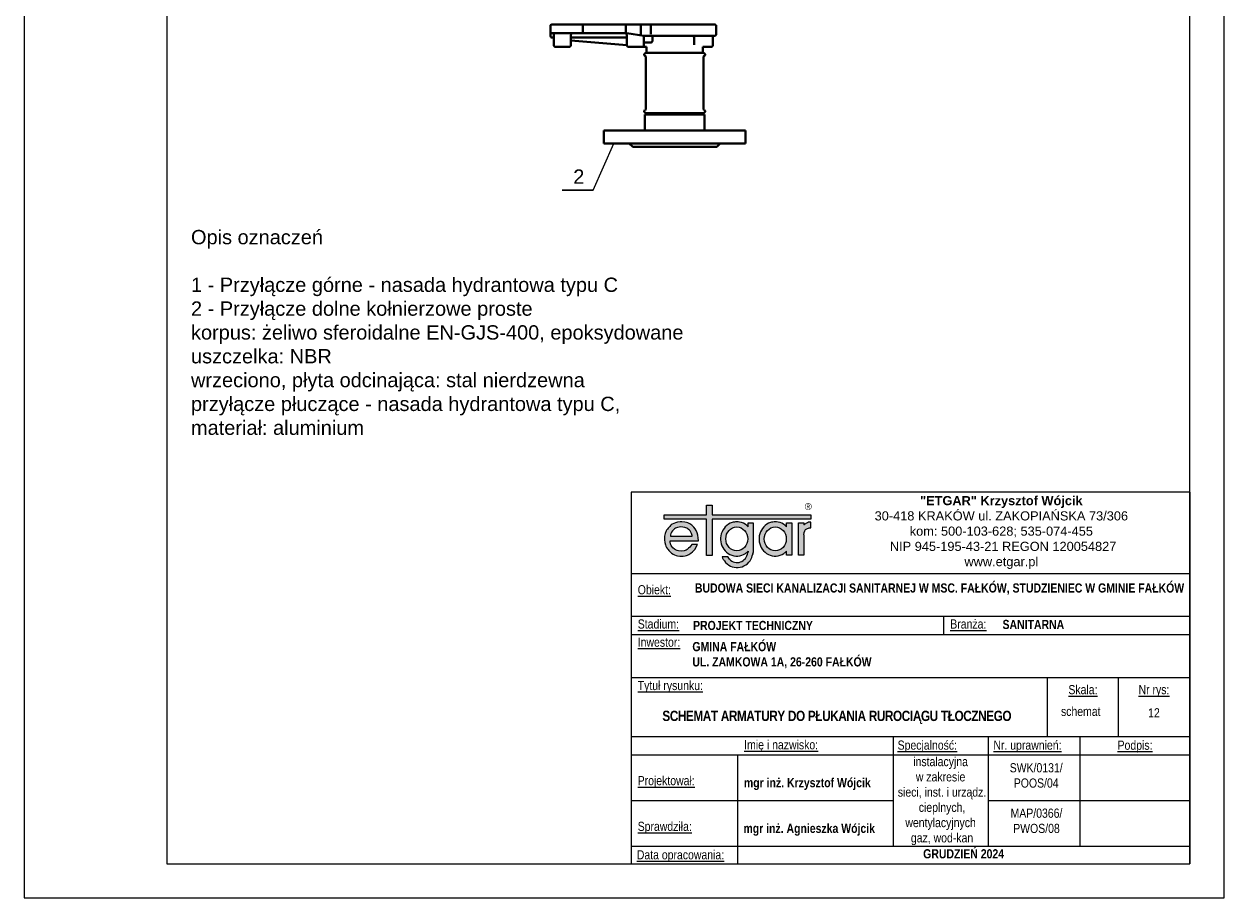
# Model space of a CAD drawing. Header units: millimetres. Extents: x 588 to 798, y 138 to 435.
# Tile 1 of 2: x 588 to 798, y 138 to 291. Entities that reach past the tile are written whole.
import ezdxf

# ---------------------------------------------------------------- set-up
doc = ezdxf.new("R2010")
doc.units = ezdxf.units.MM
doc.header["$MEASUREMENT"] = 0
doc.layers.get('0').update_dxf_attribs({"lineweight": 25})
doc.layers.add('_00_Formatka', color=7, linetype='Continuous', lineweight=20)
doc.layers.add('bloki', color=230, linetype='Continuous')
doc.layers.add('tabelka', color=250, linetype='Continuous')
doc.layers.add('formatka', color=10, linetype='Continuous', plot=False)
doc.styles.add('Arial Narrow', font='ARIALN.TTF', dxfattribs={"height": 3.5})
doc.styles.add('Opisowy', font='arial.ttf')
doc.styles.add('TABELA', font='romans.shx', dxfattribs={"height": 2})

# ---------------------------------------------------------------- blocks, each defined once
blk = doc.blocks.new('armatura')
at = {"color": 7, "lineweight": 40}
for points in [[(2344.5, 195.4), (2344.5, 30.4)], [(2359.5, 195.4), (2344.5, 195.4)], [(2359.5, 30.4), (2359.5, 195.4)], [(2221, 160.5), (2220.9, 159.9)], [(2220.9, -30.6), (2220.9, 159.9)], [(2221.3, 160.9), (2221, 160.5)], [(2221.8, 161.3), (2221.3, 160.9)], [(2222.4, 161.4), (2221.8, 161.3)], [(2231.9, 161.4), (2222.4, 161.4)], [(2232.5, 161.3), (2231.9, 161.4)], [(2233.1, 161), (2232.5, 161.3)], [(2233.5, 160.6), (2233.1, 161)], [(2233.8, 160), (2233.5, 160.6)], [(2233.9, 159.4), (2233.8, 160)], [(2233.9, 159.4), (2234, 158.8)], [(2233.9, 76.9), (2233.9, 159.4)], [(2234, 158.8), (2234.3, 158.2)], [(2234.3, 158.2), (2234.7, 157.8)], [(2234.7, 157.8), (2235.3, 157.5)], [(2235.3, 157.5), (2235.9, 157.4)], [(2244.9, 157.4), (2235.9, 157.4)], [(2245.5, 157.3), (2244.9, 157.4)], [(2246.1, 157), (2245.5, 157.3)], [(2246.5, 156.6), (2246.1, 157)], [(2246.8, 156), (2246.5, 156.6)], [(2246.9, 155.4), (2246.8, 156)], [(2246.9, 155.4), (2246.9, 145.6)], [(2363.5, 161.9), (2359.5, 165.9)], [(2363.5, 63.9), (2363.5, 161.9)], [(2246.9, 145.6), (2253.9, 145.6)], [(2254, 147.1), (2253.9, 146.4)], [(2253.9, 145.6), (2253.9, 80.2)], [(2254.4, 147.7), (2254, 147.1)], [(2254.9, 148.1), (2254.4, 147.7)], [(2255.6, 148.4), (2254.9, 148.1)], [(2256.3, 148.4), (2255.6, 148.4)], [(2256.9, 148.1), (2256.3, 148.4)], [(2257.4, 147.7), (2256.9, 148.1)], [(2257.8, 147.1), (2257.4, 147.7)], [(2257.8, 147.1), (2258.1, 146.6)], [(2258.1, 146.6), (2258.7, 146.4)], [(2258.7, 146.4), (2319.1, 146.4)], [(2319.1, 146.4), (2319.7, 146.6)], [(2319.7, 146.6), (2320.1, 147.1)], [(2320.4, 147.7), (2320.1, 147.1)], [(2321, 148.1), (2320.4, 147.7)], [(2321.6, 148.4), (2321, 148.1)], [(2322.3, 148.4), (2321.6, 148.4)], [(2323, 148.1), (2322.3, 148.4)], [(2323.5, 147.7), (2323, 148.1)], [(2323.9, 147.1), (2323.5, 147.7)], [(2324, 146.4), (2323.9, 147.1)], [(2324, 146.4), (2324, 79.4)], [(2325.8, 142.7), (2324, 142.7)], [(2324, 142.7), (2325.8, 142.7)], [(2325.8, 78.1), (2325.8, 147.7)], [(2325.8, 147.7), (2344.5, 147.7)], [(2234, 134.1), (2233.9, 133.5)], [(2234.3, 134.6), (2234, 134.1)], [(2234.7, 135.1), (2234.3, 134.6)], [(2235.3, 135.4), (2234.7, 135.1)], [(2235.9, 135.5), (2235.3, 135.4)], [(2235.9, 135.5), (2244.6, 135.5)], [(2222.2, 84.9), (2232, 84.9)], [(2233.9, 88.9), (2234, 88.3)], [(2234, 88.3), (2234.3, 87.7)], [(2234.3, 87.7), (2234.7, 87.3)], [(2234.7, 87.3), (2235.3, 87)], [(2235.3, 87), (2235.9, 86.9)], [(2235.9, 86.9), (2239.9, 86.9)], [(2240.5, 86.8), (2239.9, 86.9)], [(2241.1, 86.5), (2240.5, 86.8)], [(2241.5, 86.1), (2241.1, 86.5)], [(2241.8, 85.5), (2241.5, 86.1)], [(2241.9, 84.9), (2241.8, 85.5)], [(2241.9, 84.9), (2241.9, 76.9)], [(2232.1, 73.3), (2222.3, 73.3)], [(2233.9, 76.9), (2230.9, 56.9)], [(2233.9, 78.9), (2234, 78.3)], [(2234, 78.3), (2234.3, 77.7)], [(2234.3, 77.7), (2234.7, 77.3)], [(2234.7, 77.3), (2235.3, 77)], [(2235.3, 77), (2235.9, 76.9)], [(2244.9, 76.9), (2235.9, 76.9)], [(2245.5, 76.8), (2244.9, 76.9)], [(2246.1, 76.5), (2245.5, 76.8)], [(2246.5, 76.1), (2246.1, 76.5)], [(2246.8, 75.5), (2246.5, 76.1)], [(2246.9, 74.9), (2246.8, 75.5)], [(2246.9, 80.2), (2246.9, 58.9)], [(2253.9, 80.2), (2246.9, 80.2)], [(2253.9, 79.4), (2254, 78.7)], [(2254, 78.7), (2254.4, 78.1)], [(2254.4, 78.1), (2254.9, 77.7)], [(2254.9, 77.7), (2255.6, 77.4)], [(2255.6, 77.4), (2256.3, 77.4)], [(2256.3, 77.4), (2256.9, 77.7)], [(2256.9, 77.7), (2257.4, 78.1)], [(2257.4, 78.1), (2257.8, 78.8)], [(2258.1, 79.2), (2257.8, 78.8)], [(2258.7, 79.4), (2258.1, 79.2)], [(2319.1, 79.4), (2258.7, 79.4)], [(2319.7, 79.2), (2319.1, 79.4)], [(2320.1, 78.8), (2319.7, 79.2)], [(2320.1, 78.7), (2320.4, 78.1)], [(2320.4, 78.1), (2321, 77.7)], [(2321, 77.7), (2321.6, 77.4)], [(2321.6, 77.4), (2322.3, 77.4)], [(2322.3, 77.4), (2323, 77.7)], [(2323, 77.7), (2323.5, 78.1)], [(2323.5, 78.1), (2323.9, 78.7)], [(2323.9, 78.7), (2324, 79.4)], [(2325.8, 83.1), (2324, 83.1)], [(2325.8, 78.1), (2344.5, 78.1)], [(2230.9, 56.9), (2230.9, -30.1)], [(2231.3, 56.1), (2231, 55.5)], [(2231.7, 56.5), (2231.3, 56.1)], [(2232.3, 56.8), (2231.7, 56.5)], [(2232.9, 56.9), (2232.3, 56.8)], [(2232.9, 56.9), (2244.9, 56.9)], [(2235.9, 56.9), (2235.9, -8.1)], [(2239.2, -8.1), (2244.9, 56.9)], [(2244.9, 56.9), (2245.5, 57)], [(2245.5, 57), (2246.1, 57.3)], [(2246.1, 57.3), (2246.5, 57.7)], [(2246.5, 57.7), (2246.8, 58.3)], [(2246.8, 58.3), (2246.9, 58.9)], [(2359.5, 59.9), (2363.5, 63.9)], [(2222.2, 55.9), (2229.9, 55.9)], [(2231, 55.5), (2230.9, 54.9)], [(2344.5, 30.4), (2359.5, 30.4)], [(2222, 5.9), (2229.9, 5.9)], [(2230.9, -6.1), (2231, -6.7)], [(2231, -6.7), (2231.3, -7.3)], [(2231.3, -7.3), (2231.7, -7.7)], [(2231.7, -7.7), (2232.3, -8)], [(2232.3, -8), (2232.9, -8.1)], [(2232.9, -8.1), (2244.9, -8.1)], [(2245.5, -8.2), (2244.9, -8.1)], [(2246.1, -8.5), (2245.5, -8.2)], [(2246.5, -8.9), (2246.1, -8.5)], [(2246.8, -9.5), (2246.5, -8.9)], [(2246.9, -10.1), (2246.8, -9.5)], [(2246.9, -26.1), (2246.9, -10.1)], [(2244.9, -28.1), (2245.5, -28)], [(2245.5, -28), (2246.1, -27.7)], [(2246.1, -27.7), (2246.5, -27.3)], [(2246.5, -27.3), (2246.8, -26.7)], [(2246.8, -26.7), (2246.9, -26.1)], [(2220.9, -30.9), (2220.9, -30.6)], [(2221.1, -31.2), (2220.9, -30.9)], [(2221.2, -31.5), (2221.1, -31.2)], [(2221.5, -31.8), (2221.2, -31.5)], [(2221.8, -32), (2221.5, -31.8)], [(2222.1, -32), (2221.8, -32)], [(2222.4, -32.1), (2222.1, -32)], [(2233.9, -32.1), (2222.4, -32.1)], [(2228.9, -32.1), (2229.3, -32)], [(2229.3, -32), (2229.8, -31.9)], [(2229.8, -31.9), (2230.1, -31.7)], [(2230.1, -31.7), (2230.5, -31.4)], [(2230.5, -31.4), (2230.7, -31)], [(2230.7, -31), (2230.9, -30.5)], [(2231.1, -29.2), (2230.9, -29.7)], [(2230.9, -29.7), (2230.9, -30.1)], [(2230.9, -30.5), (2230.9, -30.1)], [(2231.3, -28.8), (2231.1, -29.2)], [(2231.6, -28.5), (2231.3, -28.8)], [(2232, -28.3), (2231.6, -28.5)], [(2232.4, -28.2), (2232, -28.3)], [(2232.9, -28.1), (2232.4, -28.2)], [(2244.9, -28.1), (2232.9, -28.1)], [(2234.3, -32), (2233.9, -32.1)], [(2234.8, -31.9), (2234.3, -32)], [(2235.1, -31.7), (2234.8, -31.9)], [(2235.5, -31.4), (2235.1, -31.7)], [(2235.7, -31), (2235.5, -31.4)], [(2235.9, -30.5), (2235.7, -31)], [(2235.9, -28.1), (2235.9, -30.1)], [(2235.9, -30.1), (2235.9, -30.5)]]:
    blk.add_lwpolyline(points, dxfattribs=at)
blk = doc.blocks.new('A$C24AC0CAE')
at = {"true_color": 0x00f500}
blk.add_hatch(color=3, dxfattribs=at).paths.add_polyline_path([(25.67, 9.23), (8.35, 9.23), (8.35, 10.93), (7.36, 10.93), (7.36, 9.23), (0, 9.23), (0, 8.48), (7.36, 8.48), (7.36, 2.1), (8.35, 2.1), (8.35, 8.48), (25.67, 8.48)])
h = blk.add_hatch(color=256)
h.paths.add_polyline_path([(4.95, 2.74), (5.13, 2.92), (5.32, 3.17), (5.56, 3.54), (5.71, 3.84), (5.78, 4.06), (4.79, 4.06), (4.63, 3.8), (4.45, 3.55), (4.26, 3.37), (4.01, 3.17), (3.83, 3.06), (3.45, 2.93), (3.05, 2.88), (2.5, 2.93), (2.27, 3), (1.96, 3.12), (1.78, 3.24), (1.52, 3.48), (1.34, 3.68), (1.22, 3.87), (1.17, 3.99), (1.1, 4.18), (1.04, 4.43), (1.01, 4.65), (5.96, 4.65), (5.95, 5.18), (5.87, 5.64), (5.75, 6.08), (5.57, 6.46), (5.4, 6.75), (5.17, 7.07), (4.8, 7.43), (4.48, 7.64), (4.09, 7.83), (3.87, 7.9), (3.58, 7.97), (3.09, 8), (2.75, 8), (2.3, 7.95), (1.94, 7.84), (1.64, 7.71), (1.4, 7.59), (1.22, 7.46), (1.09, 7.34), (0.97, 7.21), (0.84, 7.09), (0.73, 6.97), (0.66, 6.89), (0.53, 6.72), (0.41, 6.54), (0.34, 6.41), (0.27, 6.25), (0.22, 6.15), (0.17, 5.98), (0.09, 5.7), (0.06, 5.51), (0.03, 5.2), (0.02, 4.85), (0.09, 4.36), (0.18, 3.99), (0.28, 3.73), (0.4, 3.52), (0.53, 3.3), (0.66, 3.14), (0.78, 2.99), (0.97, 2.79), (1.28, 2.53), (1.53, 2.36), (1.81, 2.23), (2.07, 2.12), (2.31, 2.05), (2.69, 1.99), (3, 1.99), (3.3, 1.99), (3.67, 2.05), (3.89, 2.11), (4.05, 2.18), (4.32, 2.3), (4.63, 2.49)])
h.paths.add_polyline_path([(1.06, 5.48), (1.1, 5.75), (1.16, 5.93), (1.28, 6.22), (1.41, 6.4), (1.53, 6.53), (1.65, 6.65), (1.78, 6.77), (1.96, 6.9), (2.3, 7.02), (2.58, 7.09), (2.92, 7.14), (3.24, 7.09), (3.57, 7.03), (3.74, 6.96), (3.93, 6.89), (4.13, 6.76), (4.25, 6.65), (4.38, 6.54), (4.51, 6.4), (4.63, 6.19), (4.75, 5.95), (4.81, 5.78), (4.87, 5.63), (4.88, 5.48)], flags=16)
h = blk.add_hatch(color=256)
edge = h.paths.add_edge_path()
edge.add_line((15.56, 7.84), (14.67, 7.84))
edge.add_line((14.67, 7.84), (14.67, 7.15))
edge.add_spline(control_points=[(14.67, 7.15), (14.6, 7.22), (14.52, 7.29), (14.08, 7.66), (13.64, 7.87), (13.02, 7.99), (12.85, 8), (12.69, 8), (12.4, 8), (12.12, 7.96), (11.41, 7.73), (11, 7.46), (10.35, 6.78), (10.11, 6.36), (9.84, 5.45), (9.81, 4.96), (9.97, 4.03), (10.15, 3.58), (10.7, 2.81), (11.07, 2.5), (11.91, 2.08), (12.39, 1.99), (13.33, 2.05), (13.79, 2.2), (14.36, 2.58), (14.52, 2.71), (14.67, 2.87)], knot_values=[5.520049, 5.520049, 5.520049, 5.520049, 5.626987, 5.626987, 6.112202, 6.112202, 6.283185, 6.283185, 6.283185, 6.572803, 6.572803, 7.058019, 7.058019, 7.543234, 7.543234, 8.028449, 8.028449, 8.513665, 8.513665, 8.99888, 8.99888, 9.484095, 9.484095, 9.969311, 9.969311, 10.188021, 10.188021, 10.188021, 10.188021], degree=3, periodic=0)
edge.add_line((14.68, 2.87), (14.63, 2.59))
edge.add_ellipse((12.73, 2.97), major_axis=(0, 2.09), ratio=0.923674, start_angle=136.5689, end_angle=259.5379, ccw=False)
edge.add_line((11.41, 1.46), (11.27, 1.63))
edge.add_line((11.27, 1.63), (11.2, 1.79))
edge.add_line((11.2, 1.79), (11.17, 1.87))
edge.add_line((11.17, 1.87), (10.15, 1.87))
edge.add_line((10.15, 1.87), (10.2, 1.67))
edge.add_spline(control_points=[(10.2, 1.67), (10.29, 1.49), (10.39, 1.32), (10.78, 0.78), (11.15, 0.47), (11.99, 0.06), (12.47, -0.03), (13.4, 0.04), (13.86, 0.2), (14.64, 0.73), (14.96, 1.09), (15.32, 1.77), (15.42, 2.05), (15.48, 2.35)], knot_values=[2.033718, 2.033718, 2.033718, 2.033718, 2.238106, 2.238106, 2.725025, 2.725025, 3.211944, 3.211944, 3.698864, 3.698864, 4.185783, 4.185783, 4.49503, 4.49503, 4.49503, 4.49503], degree=3, periodic=0)
edge.add_line((15.48, 2.35), (15.56, 2.85))
edge.add_line((15.56, 2.85), (15.56, 7.84))
edge = h.paths.add_edge_path(flags=16)
edge.add_ellipse((12.69, 5.01), major_axis=(0, 2.09), ratio=0.923674, start_angle=0, end_angle=360)
h = blk.add_hatch(color=256)
edge = h.paths.add_edge_path()
edge.add_line((22.3, 7.84), (21.41, 7.84))
edge.add_line((21.41, 7.84), (21.41, 7.13))
edge.add_spline(control_points=[(21.41, 7.13), (21.33, 7.21), (21.25, 7.29), (20.81, 7.66), (20.37, 7.87), (19.74, 7.99), (19.58, 8), (19.41, 8)], knot_values=[5.512455, 5.512455, 5.512455, 5.512455, 5.626987, 5.626987, 6.112202, 6.112202, 6.283185, 6.283185, 6.283185, 6.283185], degree=3, periodic=0)
edge.add_spline(control_points=[(19.41, 8), (19.13, 8), (18.85, 7.96), (18.13, 7.73), (17.72, 7.46), (17.08, 6.78), (16.84, 6.36), (16.57, 5.45), (16.54, 4.96), (16.69, 4.03), (16.87, 3.58), (17.42, 2.81), (17.79, 2.5), (18.64, 2.08), (19.11, 1.99), (20.05, 2.05), (20.51, 2.2), (21.09, 2.58), (21.26, 2.72), (21.41, 2.88)], knot_values=[6.283185, 6.283185, 6.283185, 6.283185, 6.572803, 6.572803, 7.058019, 7.058019, 7.543234, 7.543234, 8.028449, 8.028449, 8.513665, 8.513665, 8.99888, 8.99888, 9.484095, 9.484095, 9.969311, 9.969311, 10.195609, 10.195609, 10.195609, 10.195609], degree=3, periodic=0)
edge.add_line((21.41, 2.88), (21.41, 2.15))
edge.add_line((21.41, 2.15), (22.3, 2.15))
edge.add_line((22.3, 2.15), (22.3, 7.84))
edge = h.paths.add_edge_path(flags=16)
edge.add_ellipse((19.41, 5.01), major_axis=(0, 2.09), ratio=0.923674, start_angle=0, end_angle=360)
blk.add_hatch(color=256).paths.add_polyline_path([(25.37, 6.95), (25.67, 6.95), (25.67, 7.92), (25.25, 7.92), (25.03, 7.84), (24.89, 7.78), (24.78, 7.71), (24.68, 7.65), (24.6, 7.6), (24.52, 7.53), (24.45, 7.47), (24.39, 7.47), (24.39, 7.84), (23.5, 7.84), (23.5, 2.15), (24.39, 2.15), (24.39, 5.74), (24.47, 6.12), (24.61, 6.45), (24.73, 6.64), (24.82, 6.71), (24.92, 6.78), (25.06, 6.84), (25.24, 6.91)])
at = {"color": 3, "true_color": 0x00f500}
for points in [[(7.36, 9.23), (7.36, 10.93), (8.35, 10.93), (8.35, 9.23)], [(7.36, 8.48), (0, 8.48), (0, 9.23), (7.36, 9.23)], [(8.35, 8.48), (8.35, 2.1), (7.36, 2.1), (7.36, 8.48)], [(8.35, 9.23), (25.67, 9.23), (25.67, 8.48), (8.35, 8.48)]]:
    blk.add_lwpolyline(points, dxfattribs=at)
for points in [[(1.01, 4.65), (5.96, 4.65), (5.95, 5.18), (5.87, 5.64), (5.75, 6.08), (5.57, 6.46), (5.4, 6.75), (5.17, 7.07), (4.8, 7.43), (4.48, 7.64), (4.09, 7.83), (3.87, 7.9), (3.58, 7.97), (3.09, 8), (2.75, 8), (2.3, 7.95), (1.94, 7.84), (1.64, 7.71), (1.4, 7.59), (1.22, 7.46), (1.09, 7.34), (0.97, 7.21), (0.84, 7.09), (0.73, 6.97), (0.66, 6.89), (0.53, 6.72), (0.41, 6.54), (0.34, 6.41), (0.27, 6.25), (0.22, 6.15), (0.17, 5.98), (0.09, 5.7), (0.06, 5.51), (0.03, 5.2), (0.02, 4.85), (0.09, 4.36), (0.18, 3.99), (0.28, 3.73), (0.4, 3.52), (0.53, 3.3), (0.66, 3.14), (0.78, 2.99), (0.97, 2.79), (1.28, 2.53), (1.53, 2.36), (1.81, 2.23), (2.07, 2.12), (2.31, 2.05), (2.69, 1.99), (3, 1.99), (3.3, 1.99), (3.67, 2.05), (3.89, 2.11), (4.05, 2.18), (4.32, 2.3), (4.63, 2.49), (4.95, 2.74), (5.13, 2.92), (5.32, 3.17), (5.56, 3.54), (5.71, 3.84), (5.78, 4.06), (4.79, 4.06), (4.63, 3.8), (4.45, 3.55), (4.26, 3.37), (4.01, 3.17), (3.83, 3.06), (3.45, 2.93), (3.05, 2.88), (2.5, 2.93), (2.27, 3), (1.96, 3.12), (1.78, 3.24), (1.52, 3.48), (1.34, 3.68), (1.22, 3.87), (1.17, 3.99), (1.1, 4.18), (1.04, 4.43)], [(1.06, 5.48), (4.88, 5.48), (4.87, 5.63), (4.81, 5.78), (4.75, 5.95), (4.63, 6.19), (4.51, 6.4), (4.38, 6.54), (4.25, 6.65), (4.13, 6.76), (3.93, 6.89), (3.74, 6.96), (3.57, 7.03), (3.24, 7.09), (2.92, 7.14), (2.58, 7.09), (2.3, 7.02), (1.96, 6.9), (1.78, 6.77), (1.65, 6.65), (1.53, 6.53), (1.41, 6.4), (1.28, 6.22), (1.16, 5.93), (1.1, 5.75)]]:
    blk.add_lwpolyline(points, close=True)
for points in [[(14.67, 7.15), (14.67, 7.84), (15.56, 7.84), (15.56, 2.85)], [(21.41, 7.13), (21.41, 7.84), (22.3, 7.84), (22.3, 2.15), (21.41, 2.15), (21.41, 2.88)], [(24.39, 5.74), (24.39, 2.15), (23.5, 2.15), (23.5, 7.84), (24.39, 7.84), (24.39, 7.47)], [(24.39, 5.74), (24.47, 6.12), (24.61, 6.45), (24.73, 6.64), (24.82, 6.71), (24.92, 6.78), (25.06, 6.84), (25.24, 6.91), (25.37, 6.95), (25.67, 6.95), (25.67, 7.92), (25.25, 7.92), (25.03, 7.84), (24.89, 7.78), (24.78, 7.71), (24.68, 7.65), (24.6, 7.6), (24.52, 7.53), (24.45, 7.47), (24.39, 7.47)], [(14.67, 2.85), (14.63, 2.59)], [(14.67, 2.85), (14.67, 2.87)], [(15.56, 2.85), (15.48, 2.35)], [(11.41, 1.46), (11.27, 1.63), (11.2, 1.79), (11.17, 1.87), (10.15, 1.87), (10.2, 1.67)]]:
    blk.add_lwpolyline(points)
for centre in [(12.69, 5.01), (19.41, 5.01)]:
    blk.add_ellipse(centre, major_axis=(0, 2.09), ratio=0.923674)
blk.add_ellipse((12.73, 2.97), major_axis=(0, 2.09), ratio=0.923674, start_param=2.383576, end_param=4.529791)
for points, knots in [([(14.67, 7.15), (14.6, 7.22), (14.52, 7.29), (14.08, 7.66), (13.64, 7.87), (13.02, 7.99), (12.85, 8), (12.69, 8), (12.4, 8), (12.12, 7.96), (11.41, 7.73), (11, 7.46), (10.35, 6.78), (10.11, 6.36), (9.84, 5.45), (9.81, 4.96), (9.97, 4.03), (10.15, 3.58), (10.7, 2.81), (11.07, 2.5), (11.91, 2.08), (12.39, 1.99), (13.33, 2.05), (13.79, 2.2), (14.36, 2.58), (14.52, 2.71), (14.67, 2.87)], [5.520049, 5.520049, 5.520049, 5.520049, 5.626987, 5.626987, 6.112202, 6.112202, 6.283185, 6.283185, 6.283185, 6.572803, 6.572803, 7.058019, 7.058019, 7.543234, 7.543234, 8.028449, 8.028449, 8.513665, 8.513665, 8.99888, 8.99888, 9.484095, 9.484095, 9.969311, 9.969311, 10.188021, 10.188021, 10.188021, 10.188021]), ([(21.41, 7.13), (21.33, 7.21), (21.25, 7.29), (20.81, 7.66), (20.37, 7.87), (19.74, 7.99), (19.58, 8), (19.41, 8), (19.13, 8), (18.85, 7.96), (18.13, 7.73), (17.72, 7.46), (17.08, 6.78), (16.84, 6.36), (16.57, 5.45), (16.54, 4.96), (16.69, 4.03), (16.87, 3.58), (17.42, 2.81), (17.79, 2.5), (18.64, 2.08), (19.11, 1.99), (20.05, 2.05), (20.51, 2.2), (21.09, 2.58), (21.26, 2.72), (21.41, 2.88)], [5.512455, 5.512455, 5.512455, 5.512455, 5.626987, 5.626987, 6.112202, 6.112202, 6.283185, 6.283185, 6.283185, 6.572803, 6.572803, 7.058019, 7.058019, 7.543234, 7.543234, 8.028449, 8.028449, 8.513665, 8.513665, 8.99888, 8.99888, 9.484095, 9.484095, 9.969311, 9.969311, 10.195609, 10.195609, 10.195609, 10.195609]), ([(10.2, 1.67), (10.29, 1.49), (10.39, 1.32), (10.78, 0.78), (11.15, 0.47), (11.99, 0.06), (12.47, -0.03), (13.4, 0.04), (13.86, 0.2), (14.64, 0.73), (14.96, 1.09), (15.36, 1.85), (15.48, 2.23), (15.53, 2.63)], [2.033718, 2.033718, 2.033718, 2.033718, 2.238106, 2.238106, 2.725025, 2.725025, 3.211944, 3.211944, 3.698864, 3.698864, 4.185783, 4.185783, 4.593309, 4.593309, 4.593309, 4.593309])]:
    blk.add_open_spline(points, degree=3, knots=knots)

msp = doc.modelspace()

# ---------------------------------------------------------------- linework, layer by layer
msp.add_lwpolyline([(791.62, 143.63), (791.62, 428.63), (612.62, 428.63), (612.62, 143.63)], close=True)
at = {"layer": '_00_Formatka', "color": 0}
for p, q in [((791.62, 208.63), (693.85, 208.63)), ((693.85, 208.63), (693.85, 143.63)), ((693.85, 194.42), (791.62, 194.42)), ((693.85, 194.42), (693.85, 186.91)), ((693.85, 186.91), (693.85, 180.54)), ((693.85, 186.91), (791.62, 186.91)), ((748.55, 186.84), (748.55, 183.72)), ((693.85, 183.72), (693.85, 176.22)), ((693.85, 183.72), (791.62, 183.72)), ((693.85, 176.22), (791.62, 176.22)), ((766.75, 165.86), (766.75, 176.22)), ((779.11, 176.22), (779.11, 165.86)), ((693.85, 165.86), (791.62, 165.86)), ((739.73, 165.86), (739.73, 162.68)), ((748.55, 165.86), (770.84, 165.86)), ((753.26, 165.86), (791.62, 165.86)), ((756.32, 165.86), (756.32, 162.68)), ((772.36, 165.86), (772.36, 146.68)), ((693.85, 162.68), (756.32, 162.68)), ((693.85, 162.68), (791.62, 162.68)), ((712.48, 162.68), (712.48, 143.63)), ((739.73, 162.68), (739.73, 146.68)), ((756.32, 162.68), (791.62, 162.68)), ((756.32, 162.68), (756.32, 146.68)), ((693.85, 154.68), (739.73, 154.68)), ((693.85, 146.68), (791.62, 146.68))]:
    msp.add_line(p, q, dxfattribs=at)
for points in [[(791.62, 208.63), (791.62, 143.63)], [(693.85, 143.63), (791.62, 143.63)]]:
    msp.add_lwpolyline(points, dxfattribs=at)
at = {"layer": '_00_Formatka', "color": 0, "ltscale": 3000}
for points in [[(756.32, 154.68), (791.62, 154.68)], [(756.32, 152.17), (756.32, 152.17)], [(739.73, 148.46), (739.73, 148.46)], [(772.36, 146.68), (772.36, 146.68)]]:
    msp.add_lwpolyline(points, dxfattribs=at)
at = {"layer": 'bloki', "color": 0}
msp.add_line((687.2, 261.46), (681.82, 261.46), dxfattribs=at)
msp.add_lwpolyline([(681.82, 261.46), (687.2, 261.46), (690.82, 269.61)], dxfattribs=at)
at = {"layer": 'formatka', "color": 0, "lineweight": 9}
msp.add_lwpolyline([(797.62, 137.63), (797.62, 434.63), (587.62, 434.63), (587.62, 137.63)], close=True, dxfattribs=at)

# ---------------------------------------------------------------- block references
at = {"layer": '_00_Formatka', "color": 0}
msp.add_blockref('A$C24AC0CAE', (699.67, 195.43), dxfattribs=at)
at = {"layer": 'bloki', "color": 0, "xscale": 0.15, "yscale": 0.15, "zscale": 0.15, "rotation": 270}
msp.add_blockref('armatura', (684.55, 623.54), dxfattribs=at)

# ---------------------------------------------------------------- texts
at = {"layer": '_00_Formatka', "color": 0, "lineweight": 18, "insert": (758.65, 207.94), "char_height": 1.6, "width": 66.3768, "attachment_point": 2, "style": 'Opisowy'}
msp.add_mtext('{\\fArial|b1|i0|c238|p34;"ETGAR" Krzysztof Wójcik\\P\\fArial|b0|i0|c238|p34;30-418 KRAKÓW ul. ZAKOPIAŃSKA 73/306 \\Pkom: 500-103-628; 535-074-455 \\P NIP 945-195-43-21 REGON 120054827\\Pwww.etgar.pl}', dxfattribs=at)
at = {"layer": '_00_Formatka', "color": 0, "insert": (724.24, 206.7), "char_height": 1.2, "width": 13.1944, "attachment_point": 1}
msp.add_mtext('{\\fArial|b0|i0|c238|p0;®}', dxfattribs=at)
at = {"layer": '_00_Formatka', "color": 0, "char_height": 1.6, "style": 'Arial Narrow'}
for s, insert, width, attachment_point in [('{\\L\\C7;Obiekt:}', (695.02, 192.35), 10.032, 1), ('{\\L\\C7;Stadium:}', (695.02, 186.36), 10.032, 1), ('{\\fArial Narrow|b1|i0|c238|p34;\\C7;PROJEKT TECHNICZNY}', (704.7, 185.29), 43.3002, 4), ('{\\L\\C7;Branża:}', (749.71, 186.36), 10.032, 1), ('{\\fArial Narrow|b1|i0|c238|p34;\\C7;SANITARNA}', (758.86, 185.47), 31.5233, 4), ('{\\L\\C7;Inwestor:}', (695.02, 183.18), 10.032, 1), ('{\\fArial Narrow|b1|i0|c238|p34;GMINA FAŁKÓW\\PUL. ZAMKOWA 1A, 26-260 FAŁKÓW}', (704.58, 180.09), 107.3096, 4), ('\\pxqc;{\\L\\C7;Skala:}', (766.75, 174.88), 12.3584, 1), ('{\\fArial Narrow|b0|i0|c238|p0;12}', (785.36, 170.02), 12.5029, 5), ('{\\fArial Narrow|b0|i0|c238|p34;instalacyjna \\Pw zakresie\\P sieci, inst. i urządz.\\P cieplnych, \\Pwentylacyjnych\\P gaz, wod-kan}', (748.02, 154.58), 16.0098, 5), ('{\\fArial Narrow|b1|i0|c238|p34;GRUDZIEŃ 2024}', (752.05, 145.35), 79.1336, 5)]:
    msp.add_mtext(s, dxfattribs=dict(at, insert=insert, width=width, attachment_point=attachment_point))
at = {"layer": '_00_Formatka', "ltscale": 0.35, "insert": (705.03, 192.66), "char_height": 1.6, "width": 81, "attachment_point": 1, "style": 'TABELA'}
msp.add_mtext('\\A1;{\\fArial Narrow|b1|i0|c238|p34;BUDOWA SIECI KANALIZACJI SANITARNEJ W MSC. FAŁKÓW, STUDZIENIEC W GMINIE FAŁKÓW}', dxfattribs=at)
at = {"layer": '_00_Formatka', "color": 0, "char_height": 1.6, "style": 'Arial Narrow'}
for s, insert, attachment_point in [('{\\L\\C7;Tytuł rysunku:}', (695.02, 175.6), 1), ('{\\L\\C7;Imię i nazwisko:}', (713.65, 165.24), 1), ('{\\L\\C7;Specjalność:}', (740.5, 165.17), 1), ('{\\L\\C7;Nr. uprawnień:}', (757.26, 165.17), 1), ('{\\L\\C7;Podpis:}', (778.99, 165.16), 1), ('SWK/0131/\\PPOOS/04', (764.75, 159.06), 5), ('{\\LProjektował:}', (695.01, 158.96), 1), ('{\\fArial Narrow|b1|i0|c238|p34;mgr inż. Krzysztof Wójcik}', (713.6, 158.6), 1), ('MAP/0366/\\PPWOS/08', (764.8, 151.12), 5), ('{\\LSprawdziła:}', (695.01, 150.96), 1), ('{\\fArial Narrow|b1|i0|c238|p34;mgr inż. Agnieszka Wójcik}', (713.52, 150.61), 1), ('{\\LData opracowania:}', (694.86, 145.99), 1)]:
    msp.add_mtext(s, dxfattribs=dict(at, insert=insert, attachment_point=attachment_point))
at = {"layer": '_00_Formatka', "color": 0, "insert": (779.11, 174.88), "char_height": 1.6, "width": 12.5029, "attachment_point": 1, "line_spacing_factor": 2, "style": 'Arial Narrow'}
msp.add_mtext('\\pxqc;{\\L\\C7;Nr rys:}', dxfattribs=at)
at = {"layer": 'tabelka', "color": 0, "insert": (683.73, 263.82), "char_height": 2.5, "attachment_point": 4}
msp.add_mtext('{\\fArial|b0|i0|c238|p34;2}', dxfattribs=at)
at = {"layer": 'tabelka', "insert": (616.84, 236.55), "char_height": 2.5, "width": 87.7216, "attachment_point": 4}
msp.add_mtext('{\\fArial|b0|i0|c238|p34;\\C7;Opis oznaczeń\\P\\P1 - Przyłącze górne - nasada hydrantowa typu C\\P2 - Przyłącze dolne kołnierzowe proste \\Pkorpus: żeliwo sferoidalne EN-GJS-400, epoksydowane\\Puszczelka: NBR\\Pwrzeciono, płyta odcinająca: stal nierdzewna\\Pprzyłącze płuczące - nasada hydrantowa typu C,\\Pmateriał: aluminium}', dxfattribs=at)
at = {"layer": 'tabelka', "style": 'Arial Narrow'}
for s, insert, char_height, width, attachment_point in [('{\\T0.95;\\fArial Narrow|b1|i0|c238|p34;SCHEMAT ARMATURY DO PŁUKANIA RUROCIĄGU TŁOCZNEGO}', (699.33, 169.22), 1.8, 71.2017, 4), ('\\A1;schemat', (772.55, 170.26), 1.6, 12.3584, 5)]:
    msp.add_mtext(s, dxfattribs=dict(at, insert=insert, char_height=char_height, width=width, attachment_point=attachment_point))

doc.saveas('drawing.dxf')
